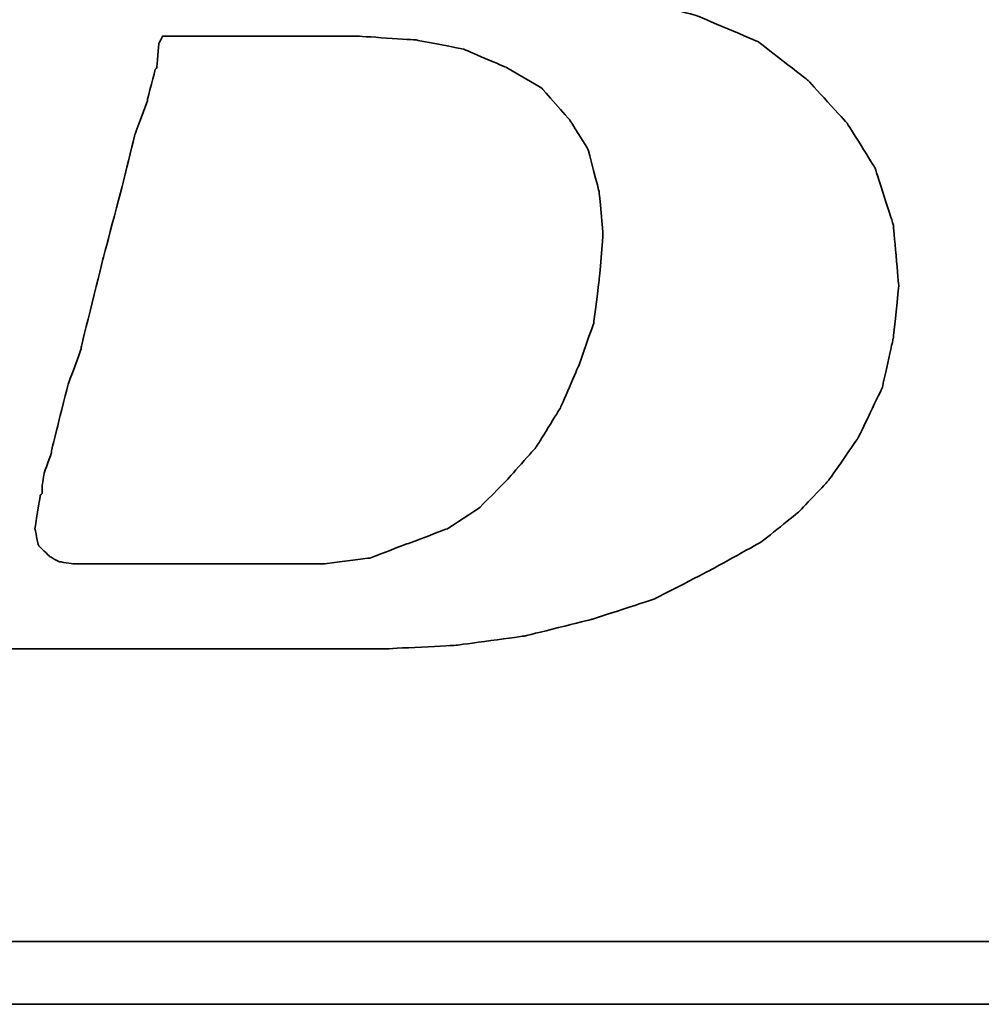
# Model space of a CAD drawing. Header units: millimetres. Extents: x 455 to 817, y 438 to 567.
# Tile 27 of 51: x 720.47 to 724.08, y 471.35 to 475.04. Entities that reach past the tile are written whole.
import ezdxf

# ---------------------------------------------------------------- set-up
doc = ezdxf.new("R2010")
doc.units = ezdxf.units.MM
doc.layers.add('DIM', color=4, linetype='CONTINUOUS')
doc.layers.add('layer 1', color=7, linetype='CONTINUOUS')

# ---------------------------------------------------------------- blocks, each defined once
blk = doc.blocks.new('TBI MOTION logo(完整正式版)')
at = {"layer": 'layer 1', "color": 22, "lineweight": 35}
for points, knots in [([(-64.65375, -6.86375), (-64.65375, -6.86375), (-64.84375, -7.29625), (-64.84375, -7.29625), (-64.84375, -7.29625), (-64.84375, -7.29625), (-64.86875, -7.34375), (-64.86875, -7.34375), (-64.86875, -7.34375), (-64.86875, -7.34375), (-64.86875, -7.36875), (-64.86875, -7.36875), (-64.86875, -7.36875), (-64.86875, -7.36875), (-65.15375, -7.65375), (-65.15375, -7.65375), (-65.15375, -7.65375), (-65.15375, -7.65375), (-65.17875, -7.65375), (-65.17875, -7.65375), (-65.17875, -7.65375), (-65.17875, -7.65375), (-65.20375, -7.67875), (-65.20375, -7.67875), (-65.20375, -7.67875), (-65.20375, -7.67875), (-65.58875, -7.87125), (-65.58875, -7.87125), (-65.58875, -7.87125), (-65.58875, -7.87125), (-65.63375, -7.87125), (-65.63375, -7.87125), (-65.63375, -7.87125), (-65.63375, -7.87125), (-65.65875, -7.89375), (-65.65875, -7.89375), (-65.65875, -7.89375), (-65.65875, -7.89375), (-66.09375, -7.94375), (-66.09375, -7.94375), (-66.09375, -7.94375), (-66.09375, -7.94375), (-66.11375, -7.94375), (-66.11375, -7.94375), (-66.11375, -7.94375), (-66.11375, -7.94375), (-66.16375, -7.94375), (-66.16375, -7.94375), (-66.16375, -7.94375), (-66.16375, -7.94375), (-66.30875, -7.94375), (-66.30875, -7.94375), (-66.30875, -7.94375), (-66.30875, -7.94375), (-66.69375, -7.94375), (-66.69375, -7.94375), (-66.69375, -7.94375), (-66.69375, -7.94375), (-67.07375, -7.94375), (-67.07375, -7.94375), (-67.07375, -7.94375), (-67.07375, -7.94375), (-67.12375, -7.94375), (-67.12375, -7.94375), (-67.12375, -7.94375), (-67.12375, -7.94375), (-67.12375, -7.96625), (-67.12375, -7.96625), (-67.12375, -7.96625), (-67.12375, -7.96625), (-67.14875, -7.99125), (-67.14875, -7.99125), (-67.14875, -7.99125), (-67.14875, -7.99125), (-67.24375, -8.34875), (-67.24375, -8.34875), (-67.24375, -8.34875), (-67.24375, -8.34875), (-67.31375, -8.68625), (-67.31375, -8.68625), (-67.31375, -8.68625), (-67.31375, -8.68625), (-67.26875, -8.68625), (-67.26875, -8.68625), (-67.26875, -8.68625), (-67.26875, -8.68625), (-67.07375, -8.68625), (-67.07375, -8.68625), (-67.07375, -8.68625), (-67.07375, -8.68625), (-66.54875, -8.68625), (-66.54875, -8.68625), (-66.54875, -8.68625), (-66.54875, -8.68625), (-65.82625, -8.68625), (-65.82625, -8.68625), (-65.82625, -8.68625), (-65.82625, -8.68625), (-65.01375, -8.68625), (-65.01375, -8.68625), (-65.01375, -8.68625), (-65.01375, -8.68625), (-64.05375, -8.68625), (-64.05375, -8.68625), (-64.05375, -8.68625), (-64.05375, -8.68625), (-62.08375, -8.68625), (-62.08375, -8.68625), (-62.08375, -8.68625), (-62.08375, -8.68625), (-60.06875, -8.68625), (-60.06875, -8.68625), (-60.06875, -8.68625), (-60.06875, -8.68625), (-59.10875, -8.68625), (-59.10875, -8.68625), (-59.10875, -8.68625), (-59.10875, -8.68625), (-58.29375, -8.68625), (-58.29375, -8.68625), (-58.29375, -8.68625), (-58.29375, -8.68625), (-57.57375, -8.68625), (-57.57375, -8.68625), (-57.57375, -8.68625), (-57.57375, -8.68625), (-57.04875, -8.68625), (-57.04875, -8.68625), (-57.04875, -8.68625), (-57.04875, -8.68625), (-56.85375, -8.68625), (-56.85375, -8.68625), (-56.85375, -8.68625), (-56.85375, -8.68625), (-56.70875, -8.68625), (-56.70875, -8.68625), (-56.70875, -8.68625), (-56.70875, -8.68625), (-56.61375, -8.68625), (-56.61375, -8.68625), (-56.61375, -8.68625), (-56.61375, -8.68625), (-56.56875, -8.68625), (-56.56875, -8.68625), (-56.56875, -8.68625), (-56.56875, -8.68625), (-55.65375, -8.63875), (-55.65375, -8.63875), (-55.65375, -8.63875), (-55.65375, -8.63875), (-54.76875, -8.51875), (-54.76875, -8.51875), (-54.76875, -8.51875), (-54.76875, -8.51875), (-53.90375, -8.30375), (-53.90375, -8.30375), (-53.90375, -8.30375), (-53.90375, -8.30375), (-53.08875, -8.03875), (-53.08875, -8.03875), (-53.08875, -8.03875), (-53.08875, -8.03875), (-52.34375, -7.65375), (-52.34375, -7.65375), (-52.34375, -7.65375), (-52.34375, -7.65375), (-51.69875, -7.29625), (-51.69875, -7.29625), (-51.69875, -7.29625), (-51.69875, -7.29625), (-51.21875, -6.91125), (-51.21875, -6.91125), (-51.21875, -6.91125), (-51.21875, -6.91125), (-50.83375, -6.50375), (-50.83375, -6.50375), (-50.83375, -6.50375), (-50.83375, -6.50375), (-50.44875, -5.94875), (-50.44875, -5.94875), (-50.44875, -5.94875), (-50.44875, -5.94875), (-50.13875, -5.30375), (-50.13875, -5.30375), (-50.13875, -5.30375), (-50.13875, -5.30375), (-49.99375, -4.65375), (-49.99375, -4.65375), (-49.99375, -4.65375), (-49.99375, -4.65375), (-49.92375, -3.98375), (-49.92375, -3.98375), (-49.92375, -3.98375), (-49.92375, -3.98375), (-49.99375, -3.19374), (-49.99375, -3.19374), (-49.99375, -3.19374), (-49.99375, -3.19374), (-50.23374, -2.44874), (-50.23374, -2.44874), (-50.23374, -2.44874), (-50.23374, -2.44874), (-50.59375, -1.87374), (-50.59375, -1.87374), (-50.59375, -1.87374), (-50.59375, -1.87374), (-51.09875, -1.31874), (-51.09875, -1.31874), (-51.09875, -1.31874), (-51.09875, -1.31874), (-51.74375, -0.81875), (-51.74375, -0.81875), (-51.74375, -0.81875), (-51.74375, -0.81875), (-52.53875, -0.48125), (-52.53875, -0.48125), (-52.53875, -0.48125), (-52.53875, -0.48125), (-53.47375, -0.21875), (-53.47375, -0.21875), (-53.47375, -0.21875), (-53.47375, -0.21875), (-54.52875, -0.04874), (-54.52875, -0.04874), (-54.52875, -0.04874), (-54.52875, -0.04874), (-55.65375, 0.12125), (-55.65375, 0.12125), (-55.65375, 0.12125), (-55.65375, 0.12125), (-54.50375, 0.28624), (-54.50375, 0.28624), (-54.50375, 0.28624), (-54.50375, 0.28624), (-53.83375, 0.38124), (-53.83375, 0.38124), (-53.83375, 0.38124), (-53.83375, 0.38124), (-53.18375, 0.50125), (-53.18375, 0.50125), (-53.18375, 0.50125), (-53.18375, 0.50125), (-52.55875, 0.66874), (-52.55875, 0.66874), (-52.55875, 0.66874), (-52.55875, 0.66874), (-52.03375, 0.86124), (-52.03375, 0.86124), (-52.03375, 0.86124), (-52.03375, 0.86124), (-51.50374, 1.03124), (-51.50374, 1.03124), (-51.50374, 1.03124), (-51.50374, 1.03124), (-51.09875, 1.27125), (-51.09875, 1.27125), (-51.09875, 1.27125), (-51.09875, 1.27125), (-50.71375, 1.48624), (-50.71375, 1.48624), (-50.71375, 1.48624), (-50.71375, 1.48624), (-50.37625, 1.77625), (-50.37625, 1.77625), (-50.37625, 1.77625), (-50.37625, 1.77625), (-49.82375, 2.37625), (-49.82375, 2.37625), (-49.82375, 2.37625), (-49.82375, 2.37625), (-49.41875, 2.99625), (-49.41875, 2.99625), (-49.41875, 2.99625), (-49.41875, 2.99625), (-49.22375, 3.76625), (-49.22375, 3.76625), (-49.22375, 3.76625), (-49.22375, 3.76625), (-49.15375, 4.50874), (-49.15375, 4.50874), (-49.15375, 4.50874), (-49.15375, 4.50874), (-49.20375, 5.25125), (-49.20375, 5.25125), (-49.20375, 5.25125), (-49.20375, 5.25125), (-49.41875, 5.92625), (-49.41875, 5.92625), (-49.41875, 5.92625), (-49.41875, 5.92625), (-49.77875, 6.47625), (-49.77875, 6.47625), (-49.77875, 6.47625), (-49.77875, 6.47625), (-50.33125, 7.02624), (-50.33125, 7.02624), (-50.33125, 7.02624), (-50.33125, 7.02624), (-51.00125, 7.43625), (-51.00125, 7.43625), (-51.00125, 7.43625), (-51.00125, 7.43625), (-51.79375, 7.72625), (-51.79375, 7.72625), (-51.79375, 7.72625), (-51.79375, 7.72625), (-52.72875, 7.89124), (-52.72875, 7.89124), (-52.72875, 7.89124), (-52.72875, 7.89124), (-53.83375, 7.98625), (-53.83375, 7.98625), (-53.83375, 7.98625), (-53.83375, 7.98625), (-53.92875, 7.98625), (-53.92875, 7.98625), (-53.92875, 7.98625), (-53.92875, 7.98625), (-54.26375, 7.98625), (-54.26375, 7.98625), (-54.26375, 7.98625), (-54.26375, 7.98625), (-54.74375, 7.98625), (-54.74375, 7.98625), (-54.74375, 7.98625), (-54.74375, 7.98625), (-55.36875, 7.98625), (-55.36875, 7.98625), (-55.36875, 7.98625), (-55.36875, 7.98625), (-56.13375, 7.98625), (-56.13375, 7.98625), (-56.13375, 7.98625), (-56.13375, 7.98625), (-56.94875, 7.98625), (-56.94875, 7.98625), (-56.94875, 7.98625), (-56.94875, 7.98625), (-58.77625, 7.98625), (-58.77625, 7.98625), (-58.77625, 7.98625), (-58.77625, 7.98625), (-60.59875, 7.98625), (-60.59875, 7.98625), (-60.59875, 7.98625), (-60.59875, 7.98625), (-61.41375, 7.98625), (-61.41375, 7.98625), (-61.41375, 7.98625), (-61.41375, 7.98625), (-62.17875, 7.98625), (-62.17875, 7.98625), (-62.17875, 7.98625), (-62.17875, 7.98625), (-62.80375, 7.98625), (-62.80375, 7.98625), (-62.80375, 7.98625), (-62.80375, 7.98625), (-63.30625, 7.98625), (-63.30625, 7.98625), (-63.30625, 7.98625), (-63.30625, 7.98625), (-63.57375, 7.98625), (-63.57375, 7.98625), (-63.57375, 7.98625), (-63.57375, 7.98625), (-63.57375, 7.96375), (-63.57375, 7.96375), (-63.57375, 7.96375), (-63.57375, 7.96375), (-63.59875, 7.94125), (-63.59875, 7.94125), (-63.59875, 7.94125), (-63.59875, 7.94125), (-63.69375, 7.55625), (-63.69375, 7.55625), (-63.69375, 7.55625), (-63.69375, 7.55625), (-63.76375, 7.24624), (-63.76375, 7.24624), (-63.76375, 7.24624), (-63.76375, 7.24624), (-63.23875, 7.24624), (-63.23875, 7.24624), (-63.23875, 7.24624), (-63.23875, 7.24624), (-62.75875, 7.24624), (-62.75875, 7.24624), (-62.75875, 7.24624), (-62.75875, 7.24624), (-62.61125, 7.24624), (-62.61125, 7.24624), (-62.61125, 7.24624), (-62.61125, 7.24624), (-62.56625, 7.24624), (-62.56625, 7.24624), (-62.56625, 7.24624), (-62.56625, 7.24624), (-62.22875, 7.24624), (-62.22875, 7.24624), (-62.22875, 7.24624), (-62.22875, 7.24624), (-62.20375, 7.24624), (-62.20375, 7.24624), (-62.20375, 7.24624), (-62.20375, 7.24624), (-62.17875, 7.21875), (-62.17875, 7.21875), (-62.17875, 7.21875), (-62.17875, 7.21875), (-61.96375, 7.17125), (-61.96375, 7.17125), (-61.96375, 7.17125), (-61.96375, 7.17125), (-61.72375, 7.12624), (-61.72375, 7.12624), (-61.72375, 7.12624), (-61.72375, 7.12624), (-61.70375, 7.12624), (-61.70375, 7.12624), (-61.70375, 7.12624), (-61.70375, 7.12624), (-61.55875, 7.07624), (-61.55875, 7.07624), (-61.55875, 7.07624), (-61.55875, 7.07624), (-61.50875, 7.07624), (-61.50875, 7.07624), (-61.50875, 7.07624), (-61.50875, 7.07624), (-61.48375, 7.02624), (-61.48375, 7.02624), (-61.48375, 7.02624), (-61.48375, 7.02624), (-61.31875, 6.83375), (-61.31875, 6.83375), (-61.31875, 6.83375), (-61.31875, 6.83375), (-61.29375, 6.81125), (-61.29375, 6.81125), (-61.29375, 6.81125), (-61.29375, 6.81125), (-61.29375, 6.78625), (-61.29375, 6.78625), (-61.29375, 6.78625), (-61.29375, 6.78625), (-61.19875, 6.50124), (-61.19875, 6.50124), (-61.19875, 6.50124), (-61.19875, 6.50124), (-61.17375, 6.45124), (-61.17375, 6.45124), (-61.17375, 6.45124), (-61.17375, 6.45124), (-61.19875, 6.40625), (-61.19875, 6.40625), (-61.19875, 6.40625), (-61.19875, 6.40625), (-61.26875, 5.99624), (-61.26875, 5.99624), (-61.26875, 5.99624), (-61.26875, 5.99624), (-61.26875, 5.85125), (-61.26875, 5.85125), (-61.26875, 5.85125), (-61.26875, 5.85125), (-61.26875, 5.82625), (-61.26875, 5.82625), (-61.26875, 5.82625), (-61.26875, 5.82625), (-61.29375, 5.80625), (-61.29375, 5.80625), (-61.29375, 5.80625), (-61.29375, 5.80625), (-61.34125, 5.66125), (-61.34125, 5.66125), (-61.34125, 5.66125), (-61.34125, 5.66125), (-61.41375, 5.44625), (-61.41375, 5.44625), (-61.41375, 5.44625), (-61.41375, 5.44625), (-61.48375, 5.15625), (-61.48375, 5.15625), (-61.48375, 5.15625), (-61.48375, 5.15625), (-61.58375, 4.82124), (-61.58375, 4.82124), (-61.58375, 4.82124), (-61.58375, 4.82124), (-61.79875, 4.00375), (-61.79875, 4.00375), (-61.79875, 4.00375), (-61.79875, 4.00375), (-62.05875, 2.99625), (-62.05875, 2.99625), (-62.05875, 2.99625), (-62.05875, 2.99625), (-62.34875, 1.91625), (-62.34875, 1.91625), (-62.34875, 1.91625), (-62.34875, 1.91625), (-62.97375, -0.41124), (-62.97375, -0.41124), (-62.97375, -0.41124), (-62.97375, -0.41124), (-63.59875, -2.75875), (-63.59875, -2.75875), (-63.59875, -2.75875), (-63.59875, -2.75875), (-63.88375, -3.86374), (-63.88375, -3.86374), (-63.88375, -3.86374), (-63.88375, -3.86374), (-64.14875, -4.82374), (-64.14875, -4.82374), (-64.14875, -4.82374), (-64.14875, -4.82374), (-64.36375, -5.64125), (-64.36375, -5.64125), (-64.36375, -5.64125), (-64.36375, -5.64125), (-64.43625, -5.97625), (-64.43625, -5.97625), (-64.43625, -5.97625), (-64.43625, -5.97625), (-64.50875, -6.28625), (-64.50875, -6.28625), (-64.50875, -6.28625), (-64.50875, -6.28625), (-64.50875, -6.30875), (-64.50875, -6.30875), (-64.50875, -6.30875), (-64.50875, -6.30875), (-64.57875, -6.50375), (-64.57875, -6.50375), (-64.57875, -6.50375), (-64.57875, -6.50375), (-64.62875, -6.69625), (-64.62875, -6.69625), (-64.62875, -6.69625), (-64.62875, -6.69625), (-64.62875, -6.76875), (-64.62875, -6.76875), (-64.62875, -6.76875), (-64.62875, -6.76875), (-64.62875, -6.81375), (-64.62875, -6.81375), (-64.62875, -6.81375), (-64.62875, -6.81375), (-64.62875, -6.83875), (-64.62875, -6.83875), (-64.62875, -6.83875), (-64.62875, -6.83875), (-64.65375, -6.86375), (-64.65375, -6.86375)], [0, 0, 0, 0, 0.00719424, 0.00719424, 0.00719424, 0.00719425, 0.01438849, 0.01438849, 0.01438849, 0.0143885, 0.02158273, 0.02158273, 0.02158273, 0.02158274, 0.02877698, 0.02877698, 0.02877698, 0.02877699, 0.03597122, 0.03597122, 0.03597122, 0.03597123, 0.04316547, 0.04316547, 0.04316547, 0.04316548, 0.05035971, 0.05035971, 0.05035971, 0.05035972, 0.05755396, 0.05755396, 0.05755396, 0.05755397, 0.0647482, 0.0647482, 0.0647482, 0.06474821, 0.07194245, 0.07194245, 0.07194245, 0.07194246, 0.07913669, 0.07913669, 0.07913669, 0.0791367, 0.08633094, 0.08633094, 0.08633094, 0.08633095, 0.09352518, 0.09352518, 0.09352518, 0.09352519, 0.10071942, 0.10071942, 0.10071942, 0.10071943, 0.10791367, 0.10791367, 0.10791367, 0.10791368, 0.11510791, 0.11510791, 0.11510791, 0.11510792, 0.12230216, 0.12230216, 0.12230216, 0.12230217, 0.1294964, 0.1294964, 0.1294964, 0.12949641, 0.13669065, 0.13669065, 0.13669065, 0.13669066, 0.14388489, 0.14388489, 0.14388489, 0.1438849, 0.15107914, 0.15107914, 0.15107914, 0.15107915, 0.15827338, 0.15827338, 0.15827338, 0.15827339, 0.16546763, 0.16546763, 0.16546763, 0.16546764, 0.17266187, 0.17266187, 0.17266187, 0.17266188, 0.17985612, 0.17985612, 0.17985612, 0.17985613, 0.18705036, 0.18705036, 0.18705036, 0.18705037, 0.1942446, 0.1942446, 0.1942446, 0.19424461, 0.20143885, 0.20143885, 0.20143885, 0.20143886, 0.20863309, 0.20863309, 0.20863309, 0.2086331, 0.21582734, 0.21582734, 0.21582734, 0.21582735, 0.22302158, 0.22302158, 0.22302158, 0.22302159, 0.23021583, 0.23021583, 0.23021583, 0.23021584, 0.23741007, 0.23741007, 0.23741007, 0.23741008, 0.24460432, 0.24460432, 0.24460432, 0.24460433, 0.25179856, 0.25179856, 0.25179856, 0.25179857, 0.25899281, 0.25899281, 0.25899281, 0.25899282, 0.26618705, 0.26618705, 0.26618705, 0.26618706, 0.27338129, 0.27338129, 0.27338129, 0.2733813, 0.28057554, 0.28057554, 0.28057554, 0.28057555, 0.28776978, 0.28776978, 0.28776978, 0.28776979, 0.29496403, 0.29496403, 0.29496403, 0.29496404, 0.30215827, 0.30215827, 0.30215827, 0.30215828, 0.30935252, 0.30935252, 0.30935252, 0.30935253, 0.31654676, 0.31654676, 0.31654676, 0.31654677, 0.32374101, 0.32374101, 0.32374101, 0.32374102, 0.33093525, 0.33093525, 0.33093525, 0.33093526, 0.3381295, 0.3381295, 0.3381295, 0.33812951, 0.34532374, 0.34532374, 0.34532374, 0.34532375, 0.35251799, 0.35251799, 0.35251799, 0.352518, 0.35971223, 0.35971223, 0.35971223, 0.35971224, 0.36690647, 0.36690647, 0.36690647, 0.36690648, 0.37410072, 0.37410072, 0.37410072, 0.37410073, 0.38129496, 0.38129496, 0.38129496, 0.38129497, 0.38848921, 0.38848921, 0.38848921, 0.38848922, 0.39568345, 0.39568345, 0.39568345, 0.39568346, 0.4028777, 0.4028777, 0.4028777, 0.40287771, 0.41007194, 0.41007194, 0.41007194, 0.41007195, 0.41726619, 0.41726619, 0.41726619, 0.4172662, 0.42446043, 0.42446043, 0.42446043, 0.42446044, 0.43165468, 0.43165468, 0.43165468, 0.43165469, 0.43884892, 0.43884892, 0.43884892, 0.43884893, 0.44604317, 0.44604317, 0.44604317, 0.44604318, 0.45323741, 0.45323741, 0.45323741, 0.45323742, 0.46043165, 0.46043165, 0.46043165, 0.46043166, 0.4676259, 0.4676259, 0.4676259, 0.46762591, 0.47482014, 0.47482014, 0.47482014, 0.47482015, 0.48201439, 0.48201439, 0.48201439, 0.4820144, 0.48920863, 0.48920863, 0.48920863, 0.48920864, 0.49640288, 0.49640288, 0.49640288, 0.49640289, 0.50359712, 0.50359712, 0.50359712, 0.50359713, 0.51079137, 0.51079137, 0.51079137, 0.51079138, 0.51798561, 0.51798561, 0.51798561, 0.51798562, 0.52517986, 0.52517986, 0.52517986, 0.52517987, 0.5323741, 0.5323741, 0.5323741, 0.53237411, 0.53956835, 0.53956835, 0.53956835, 0.53956836, 0.54676259, 0.54676259, 0.54676259, 0.5467626, 0.55395683, 0.55395683, 0.55395683, 0.55395684, 0.56115108, 0.56115108, 0.56115108, 0.56115109, 0.56834532, 0.56834532, 0.56834532, 0.56834533, 0.57553957, 0.57553957, 0.57553957, 0.57553958, 0.58273381, 0.58273381, 0.58273381, 0.58273382, 0.58992806, 0.58992806, 0.58992806, 0.58992807, 0.5971223, 0.5971223, 0.5971223, 0.59712231, 0.60431655, 0.60431655, 0.60431655, 0.60431656, 0.61151079, 0.61151079, 0.61151079, 0.6115108, 0.61870504, 0.61870504, 0.61870504, 0.61870505, 0.62589928, 0.62589928, 0.62589928, 0.62589929, 0.63309353, 0.63309353, 0.63309353, 0.63309354, 0.64028777, 0.64028777, 0.64028777, 0.64028778, 0.64748201, 0.64748201, 0.64748201, 0.64748202, 0.65467626, 0.65467626, 0.65467626, 0.65467627, 0.6618705, 0.6618705, 0.6618705, 0.66187051, 0.66906475, 0.66906475, 0.66906475, 0.66906476, 0.67625899, 0.67625899, 0.67625899, 0.676259, 0.68345324, 0.68345324, 0.68345324, 0.68345325, 0.69064748, 0.69064748, 0.69064748, 0.69064749, 0.69784173, 0.69784173, 0.69784173, 0.69784174, 0.70503597, 0.70503597, 0.70503597, 0.70503598, 0.71223022, 0.71223022, 0.71223022, 0.71223023, 0.71942446, 0.71942446, 0.71942446, 0.71942447, 0.72661871, 0.72661871, 0.72661871, 0.72661872, 0.73381295, 0.73381295, 0.73381295, 0.73381296, 0.74100719, 0.74100719, 0.74100719, 0.7410072, 0.74820144, 0.74820144, 0.74820144, 0.74820145, 0.75539568, 0.75539568, 0.75539568, 0.75539569, 0.76258993, 0.76258993, 0.76258993, 0.76258994, 0.76978417, 0.76978417, 0.76978417, 0.76978418, 0.77697842, 0.77697842, 0.77697842, 0.77697843, 0.78417266, 0.78417266, 0.78417266, 0.78417267, 0.79136691, 0.79136691, 0.79136691, 0.79136692, 0.79856115, 0.79856115, 0.79856115, 0.79856116, 0.8057554, 0.8057554, 0.8057554, 0.80575541, 0.81294964, 0.81294964, 0.81294964, 0.81294965, 0.82014388, 0.82014388, 0.82014388, 0.82014389, 0.82733813, 0.82733813, 0.82733813, 0.82733814, 0.83453237, 0.83453237, 0.83453237, 0.83453238, 0.84172662, 0.84172662, 0.84172662, 0.84172663, 0.84892086, 0.84892086, 0.84892086, 0.84892087, 0.85611511, 0.85611511, 0.85611511, 0.85611512, 0.86330935, 0.86330935, 0.86330935, 0.86330936, 0.8705036, 0.8705036, 0.8705036, 0.87050361, 0.87769784, 0.87769784, 0.87769784, 0.87769785, 0.88489209, 0.88489209, 0.88489209, 0.8848921, 0.89208633, 0.89208633, 0.89208633, 0.89208634, 0.89928058, 0.89928058, 0.89928058, 0.89928059, 0.90647482, 0.90647482, 0.90647482, 0.90647483, 0.91366906, 0.91366906, 0.91366906, 0.91366907, 0.92086331, 0.92086331, 0.92086331, 0.92086332, 0.92805755, 0.92805755, 0.92805755, 0.92805756, 0.9352518, 0.9352518, 0.9352518, 0.93525181, 0.94244604, 0.94244604, 0.94244604, 0.94244605, 0.94964029, 0.94964029, 0.94964029, 0.9496403, 0.95683453, 0.95683453, 0.95683453, 0.95683454, 0.96402878, 0.96402878, 0.96402878, 0.96402879, 0.97122302, 0.97122302, 0.97122302, 0.97122303, 0.97841727, 0.97841727, 0.97841727, 0.97841728, 0.98561151, 0.98561151, 0.98561151, 0.98561152, 0.99280576, 0.99280576, 0.99280576, 0.99280577, 1, 1, 1, 1]), ([(-61.03125, -6.57375), (-61.03125, -6.57375), (-61.03125, -6.67125), (-61.03125, -6.67125), (-61.03125, -6.67125), (-61.03125, -6.67125), (-61.05375, -6.69625), (-61.05375, -6.69625), (-61.05375, -6.69625), (-61.05375, -6.69625), (-61.12375, -7.12875), (-61.12375, -7.12875), (-61.12375, -7.12875), (-61.12375, -7.12875), (-61.07875, -7.34375), (-61.07875, -7.34375), (-61.07875, -7.34375), (-61.07875, -7.34375), (-60.93375, -7.48875), (-60.93375, -7.48875), (-60.93375, -7.48875), (-60.93375, -7.48875), (-60.81375, -7.55625), (-60.81375, -7.55625), (-60.81375, -7.55625), (-60.81375, -7.55625), (-60.62375, -7.58375), (-60.62375, -7.58375), (-60.62375, -7.58375), (-60.62375, -7.58375), (-60.30875, -7.58375), (-60.30875, -7.58375), (-60.30875, -7.58375), (-60.30875, -7.58375), (-59.97375, -7.58375), (-59.97375, -7.58375), (-59.97375, -7.58375), (-59.97375, -7.58375), (-59.87875, -7.58375), (-59.87875, -7.58375), (-59.87875, -7.58375), (-59.87875, -7.58375), (-59.63625, -7.58375), (-59.63625, -7.58375), (-59.63625, -7.58375), (-59.63625, -7.58375), (-58.96875, -7.58375), (-58.96875, -7.58375), (-58.96875, -7.58375), (-58.96875, -7.58375), (-58.29375, -7.58375), (-58.29375, -7.58375), (-58.29375, -7.58375), (-58.29375, -7.58375), (-58.05375, -7.58375), (-58.05375, -7.58375), (-58.05375, -7.58375), (-58.05375, -7.58375), (-57.98375, -7.58375), (-57.98375, -7.58375), (-57.98375, -7.58375), (-57.98375, -7.58375), (-57.35875, -7.58375), (-57.35875, -7.58375), (-57.35875, -7.58375), (-57.35875, -7.58375), (-56.78375, -7.50875), (-56.78375, -7.50875), (-56.78375, -7.50875), (-56.78375, -7.50875), (-56.27875, -7.31875), (-56.27875, -7.31875), (-56.27875, -7.31875), (-56.27875, -7.31875), (-55.77375, -7.12875), (-55.77375, -7.12875), (-55.77375, -7.12875), (-55.77375, -7.12875), (-55.36875, -6.86375), (-55.36875, -6.86375), (-55.36875, -6.86375), (-55.36875, -6.86375), (-55.00875, -6.50375), (-55.00875, -6.50375), (-55.00875, -6.50375), (-55.00875, -6.50375), (-54.62375, -6.06875), (-54.62375, -6.06875), (-54.62375, -6.06875), (-54.62375, -6.06875), (-54.31375, -5.56875), (-54.31375, -5.56875), (-54.31375, -5.56875), (-54.31375, -5.56875), (-54.07375, -5.01625), (-54.07375, -5.01625), (-54.07375, -5.01625), (-54.07375, -5.01625), (-53.87875, -4.46374), (-53.87875, -4.46374), (-53.87875, -4.46374), (-53.87875, -4.46374), (-53.80875, -3.91375), (-53.80875, -3.91375), (-53.80875, -3.91375), (-53.80875, -3.91375), (-53.75875, -3.31375), (-53.75875, -3.31375), (-53.75875, -3.31375), (-53.75875, -3.31375), (-53.80875, -2.75875), (-53.80875, -2.75875), (-53.80875, -2.75875), (-53.80875, -2.75875), (-53.95375, -2.20875), (-53.95375, -2.20875), (-53.95375, -2.20875), (-53.95375, -2.20875), (-54.19375, -1.82625), (-54.19375, -1.82625), (-54.19375, -1.82625), (-54.19375, -1.82625), (-54.55375, -1.41875), (-54.55375, -1.41875), (-54.55375, -1.41875), (-54.55375, -1.41875), (-55.00875, -1.15125), (-55.00875, -1.15125), (-55.00875, -1.15125), (-55.00875, -1.15125), (-55.56125, -0.91375), (-55.56125, -0.91375), (-55.56125, -0.91375), (-55.56125, -0.91375), (-56.18125, -0.79375), (-56.18125, -0.79375), (-56.18125, -0.79375), (-56.18125, -0.79375), (-56.94875, -0.74374), (-56.94875, -0.74374), (-56.94875, -0.74374), (-56.94875, -0.74374), (-56.99875, -0.74374), (-56.99875, -0.74374), (-56.99875, -0.74374), (-56.99875, -0.74374), (-57.09375, -0.74374), (-57.09375, -0.74374), (-57.09375, -0.74374), (-57.09375, -0.74374), (-57.38375, -0.74374), (-57.38375, -0.74374), (-57.38375, -0.74374), (-57.38375, -0.74374), (-57.76875, -0.74374), (-57.76875, -0.74374), (-57.76875, -0.74374), (-57.76875, -0.74374), (-58.24625, -0.74374), (-58.24625, -0.74374), (-58.24625, -0.74374), (-58.24625, -0.74374), (-58.72875, -0.74374), (-58.72875, -0.74374), (-58.72875, -0.74374), (-58.72875, -0.74374), (-59.20875, -0.74374), (-59.20875, -0.74374), (-59.20875, -0.74374), (-59.20875, -0.74374), (-59.46875, -0.74374), (-59.46875, -0.74374), (-59.46875, -0.74374), (-59.46875, -0.74374), (-59.51625, -0.83875), (-59.51625, -0.83875), (-59.51625, -0.83875), (-59.51625, -0.83875), (-59.54375, -1.15125), (-59.54375, -1.15125), (-59.54375, -1.15125), (-59.54375, -1.15125), (-59.56375, -1.17874), (-59.56375, -1.17874), (-59.56375, -1.17874), (-59.56375, -1.17874), (-59.66375, -1.55875), (-59.66375, -1.55875), (-59.66375, -1.55875), (-59.66375, -1.55875), (-59.66375, -1.58375), (-59.66375, -1.58375), (-59.66375, -1.58375), (-59.66375, -1.58375), (-59.82875, -2.01874), (-59.82875, -2.01874), (-59.82875, -2.01874), (-59.82875, -2.01874), (-59.94875, -2.52125), (-59.94875, -2.52125), (-59.94875, -2.52125), (-59.94875, -2.52125), (-60.23875, -3.62375), (-60.23875, -3.62375), (-60.23875, -3.62375), (-60.23875, -3.62375), (-60.52375, -4.77624), (-60.52375, -4.77624), (-60.52375, -4.77624), (-60.52375, -4.77624), (-60.52375, -4.79874), (-60.52375, -4.79874), (-60.52375, -4.79874), (-60.52375, -4.79874), (-60.69125, -5.25375), (-60.69125, -5.25375), (-60.69125, -5.25375), (-60.69125, -5.25375), (-60.81375, -5.73625), (-60.81375, -5.73625), (-60.81375, -5.73625), (-60.81375, -5.73625), (-60.90875, -6.11875), (-60.90875, -6.11875), (-60.90875, -6.11875), (-60.90875, -6.11875), (-60.90875, -6.14375), (-60.90875, -6.14375), (-60.90875, -6.14375), (-60.90875, -6.14375), (-61.00375, -6.40875), (-61.00375, -6.40875), (-61.00375, -6.40875), (-61.00375, -6.40875), (-61.03125, -6.57375), (-61.03125, -6.57375)], [0, 0, 0, 0, 0.01694915, 0.01694915, 0.01694915, 0.01694916, 0.03389831, 0.03389831, 0.03389831, 0.03389832, 0.05084746, 0.05084746, 0.05084746, 0.05084747, 0.06779661, 0.06779661, 0.06779661, 0.06779662, 0.08474576, 0.08474576, 0.08474576, 0.08474577, 0.10169492, 0.10169492, 0.10169492, 0.10169493, 0.11864407, 0.11864407, 0.11864407, 0.11864408, 0.13559322, 0.13559322, 0.13559322, 0.13559323, 0.15254237, 0.15254237, 0.15254237, 0.15254238, 0.16949153, 0.16949153, 0.16949153, 0.16949154, 0.18644068, 0.18644068, 0.18644068, 0.18644069, 0.20338983, 0.20338983, 0.20338983, 0.20338984, 0.22033898, 0.22033898, 0.22033898, 0.22033899, 0.23728814, 0.23728814, 0.23728814, 0.23728815, 0.25423729, 0.25423729, 0.25423729, 0.2542373, 0.27118644, 0.27118644, 0.27118644, 0.27118645, 0.28813559, 0.28813559, 0.28813559, 0.2881356, 0.30508475, 0.30508475, 0.30508475, 0.30508476, 0.3220339, 0.3220339, 0.3220339, 0.32203391, 0.33898305, 0.33898305, 0.33898305, 0.33898306, 0.3559322, 0.3559322, 0.3559322, 0.35593221, 0.37288136, 0.37288136, 0.37288136, 0.37288137, 0.38983051, 0.38983051, 0.38983051, 0.38983052, 0.40677966, 0.40677966, 0.40677966, 0.40677967, 0.42372881, 0.42372881, 0.42372881, 0.42372882, 0.44067797, 0.44067797, 0.44067797, 0.44067798, 0.45762712, 0.45762712, 0.45762712, 0.45762713, 0.47457627, 0.47457627, 0.47457627, 0.47457628, 0.49152542, 0.49152542, 0.49152542, 0.49152543, 0.50847458, 0.50847458, 0.50847458, 0.50847459, 0.52542373, 0.52542373, 0.52542373, 0.52542374, 0.54237288, 0.54237288, 0.54237288, 0.54237289, 0.55932203, 0.55932203, 0.55932203, 0.55932204, 0.57627119, 0.57627119, 0.57627119, 0.5762712, 0.59322034, 0.59322034, 0.59322034, 0.59322035, 0.61016949, 0.61016949, 0.61016949, 0.6101695, 0.62711864, 0.62711864, 0.62711864, 0.62711865, 0.6440678, 0.6440678, 0.6440678, 0.64406781, 0.66101695, 0.66101695, 0.66101695, 0.66101696, 0.6779661, 0.6779661, 0.6779661, 0.67796611, 0.69491525, 0.69491525, 0.69491525, 0.69491526, 0.71186441, 0.71186441, 0.71186441, 0.71186442, 0.72881356, 0.72881356, 0.72881356, 0.72881357, 0.74576271, 0.74576271, 0.74576271, 0.74576272, 0.76271186, 0.76271186, 0.76271186, 0.76271187, 0.77966102, 0.77966102, 0.77966102, 0.77966103, 0.79661017, 0.79661017, 0.79661017, 0.79661018, 0.81355932, 0.81355932, 0.81355932, 0.81355933, 0.83050847, 0.83050847, 0.83050847, 0.83050848, 0.84745763, 0.84745763, 0.84745763, 0.84745764, 0.86440678, 0.86440678, 0.86440678, 0.86440679, 0.88135593, 0.88135593, 0.88135593, 0.88135594, 0.89830508, 0.89830508, 0.89830508, 0.89830509, 0.91525424, 0.91525424, 0.91525424, 0.91525425, 0.93220339, 0.93220339, 0.93220339, 0.9322034, 0.94915254, 0.94915254, 0.94915254, 0.94915255, 0.96610169, 0.96610169, 0.96610169, 0.9661017, 0.98305085, 0.98305085, 0.98305085, 0.98305086, 1, 1, 1, 1]), ([(75.90875, -9.47875), (75.90875, -9.47875), (75.90875, -12.28625), (75.90875, -12.28625), (75.90875, -12.28625), (75.90875, -12.28625), (75.90875, -12.47875), (75.90875, -12.47875), (75.90875, -12.47875), (75.90875, -12.47875), (75.71625, -12.47875), (75.71625, -12.47875), (75.71625, -12.47875), (75.71625, -12.47875), (-88.32875, -12.47875), (-88.32875, -12.47875), (-88.32875, -12.47875), (-88.32875, -12.47875), (-88.32875, -13.29375), (-88.32875, -13.29375), (-88.32875, -13.29375), (-88.32875, -13.29375), (82.89125, -13.29375), (82.89125, -13.29375), (82.89125, -13.29375), (82.89125, -13.29375), (75.90875, -9.47875), (75.90875, -9.47875)], [0, 0, 0, 0, 0.14285714, 0.14285714, 0.14285714, 0.14285715, 0.28571429, 0.28571429, 0.28571429, 0.2857143, 0.42857143, 0.42857143, 0.42857143, 0.42857144, 0.57142857, 0.57142857, 0.57142857, 0.57142858, 0.71428571, 0.71428571, 0.71428571, 0.71428572, 0.85714286, 0.85714286, 0.85714286, 0.85714287, 1, 1, 1, 1])]:
    blk.add_open_spline(points, degree=3, knots=knots, dxfattribs=at)

msp = doc.modelspace()

# ---------------------------------------------------------------- block references
at = {"layer": 'DIM', "color": 7, "xscale": 0.2889976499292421, "yscale": 0.2889976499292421, "zscale": 0.2889976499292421}
msp.add_blockref('TBI MOTION logo(完整正式版)', (738.1939, 475.1942), dxfattribs=at)

doc.saveas('drawing.dxf')
